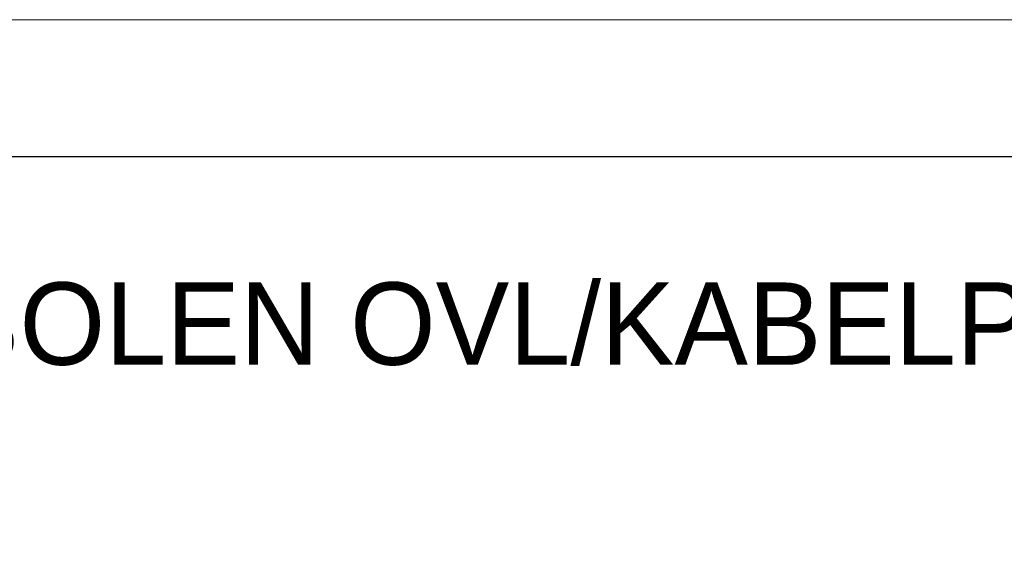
# Model space of a CAD drawing. Header units: millimetres. Extents: x -16321526 to -4431526, y 5084381 to 13484381.
# Tile 26 of 49: x -15346397 to -14629122, y 7803981 to 8185372. Entities that reach past the tile are written whole.
import ezdxf

# ---------------------------------------------------------------- set-up
doc = ezdxf.new("R2010")
doc.units = ezdxf.units.MM
for name, color, linetype, lineweight in [('N-AR-Bouwterrein', 7, 'Continuous', 0), ('N-DI-Kadertekening', 7, 'Continuous', 30), ('N-TE-Tekst', 7, 'Continuous', 0)]:
    doc.layers.add(name, color=color, linetype=linetype, lineweight=lineweight)
doc.styles.add('0.35 (1 500)', font='dgn032.shx', dxfattribs={"height": 1.75})

# ---------------------------------------------------------------- blocks, each defined once
blk = doc.blocks.new('A4')
at = {"layer": 'N-DI-Kadertekening', "lineweight": 30}
blk.add_line((0, 0), (0, 190), dxfattribs=at)
at = {"layer": 'N-DI-Kadertekening', "lineweight": 0, "flags": 128}
blk.add_lwpolyline([(-287, -10), (10, -10), (10, 200), (-287, 200), (-287, -10)], close=True, dxfattribs=at)
blk = doc.blocks.new('KADERS_2012_A4')
at = {"layer": 'N-DI-Kadertekening', "lineweight": 0}
blk.add_blockref('A4', (0, 0), dxfattribs=at)

msp = doc.modelspace()

# ---------------------------------------------------------------- block references
at = {"layer": 'N-AR-Bouwterrein', "color": 7, "lineweight": 0, "xscale": 10000, "yscale": 10000, "zscale": 10000, "rotation": 90}
msp.add_blockref('KADERS_2012_A4', (-14138705, 8085372), dxfattribs=at)

# ---------------------------------------------------------------- texts
at = {"layer": 'N-TE-Tekst', "linetype": 'Continuous', "lineweight": 13, "insert": (-15917117, 7933158), "char_height": 60000, "attachment_point": 7, "line_spacing_factor": 0.8, "style": '0.35 (1 500)'}
msp.add_mtext('{\\Fdgn000|c0;NIEUWE SYMBOLEN OVL/KABELPLAN}', dxfattribs=at)

doc.saveas('drawing.dxf')
